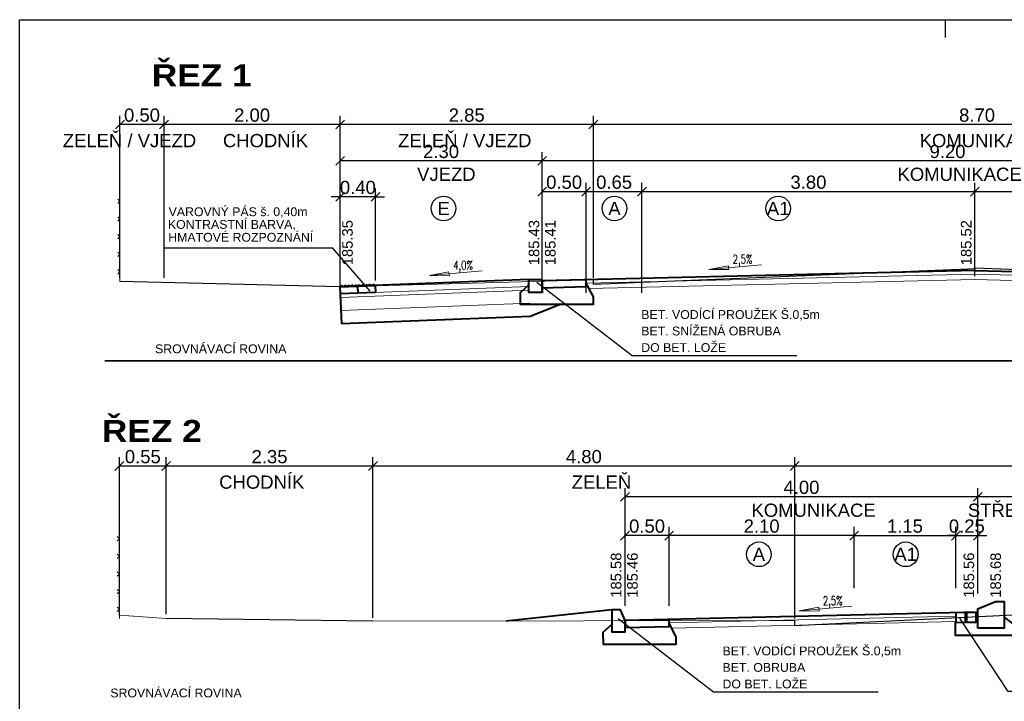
# Model space of a CAD drawing. Extents: x -698823 to -696424, y -1038555 to -1037403.
# Tile 9 of 42: x -697791 to -697780, y -1038263 to -1038255. Entities that reach past the tile are written whole.
import ezdxf
from ezdxf.enums import TextEntityAlignment as Align

# ---------------------------------------------------------------- set-up
doc = ezdxf.new("R2010")
doc.units = 0
for name, color, linetype, lineweight in [('3-řez-kóty návrh', 1, 'Continuous', 25), ('3-řez-kóty stav', 8, 'Continuous', 18), ('3-řez-návrh', 1, 'Continuous', 40), ('3-řez-popis', 7, 'Continuous', 20)]:
    doc.layers.add(name, color=color, linetype=linetype, lineweight=lineweight)
doc.styles.add('arial', font='arial.ttf')
doc.styles.add('arial black', font='txt')
doc.styles.add('TABULKA', font='romans.shx', dxfattribs={"width": 0.7})
doc.dimstyles.new('50', dxfattribs={"dimtxt": 0.15, "dimasz": 0.1, "dimexe": 0.1, "dimexo": 0.2, "dimgap": 0.06, "dimtad": 1, "dimrnd": 0.05, "dimzin": 0, "dimdsep": 46, "dimtxsty": 'arial', "dimblk": 'OBLIQUE', "dimcen": 0.09, "dimadec": 0, "dimazin": 0, "dimtfac": 1, "dimtix": 1, "dimtmove": 0, "dimatfit": 3, "dimldrblk": 'OBLIQUE', "dimfxl": 6, "dimfxlon": 1, "dimtolj": 1, "dimtzin": 0, "dimarcsym": 1})

# ---------------------------------------------------------------- blocks, each defined once
blk = doc.blocks.new('_OBLIQUE')
at = {"color": 0, "linetype": 'ByBlock'}
blk.add_line((-0.5, -0.5), (0.5, 0.5), dxfattribs=at)
blk = doc.blocks.new('*D447')
at = {"layer": '3-řez-kóty stav', "color": 0, "lineweight": -2}
for p, q in [((-697790.314, -1038258.263), (-697790.314, -1038256.423)), ((-697789.814, -1038256.523), (-697790.314, -1038256.523)), ((-697789.814, -1038258.226), (-697789.814, -1038256.423))]:
    blk.add_line(p, q, dxfattribs=at)
at = {"layer": '3-řez-kóty stav', "color": 0, "lineweight": -2, "xscale": 0.1, "yscale": 0.1, "zscale": 0.1}
for p, rotation in [((-697790.314, -1038256.523), 180.0000000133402), ((-697789.814, -1038256.523), 1.334020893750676e-08)]:
    blk.add_blockref('_OBLIQUE', p, dxfattribs=dict(at, rotation=rotation))
at = {"layer": '3-řez-kóty stav', "color": 0, "insert": (-697790.064, -1038256.417), "char_height": 0.15, "attachment_point": 5, "rotation": 0, "style": 'arial'}
blk.add_mtext('\\A1;0.50', dxfattribs=at)
blk = doc.blocks.new('*D448')
at = {"layer": '3-řez-kóty stav', "color": 0, "lineweight": -2}
for p, q in [((-697789.814, -1038258.263), (-697789.814, -1038256.423)), ((-697787.816, -1038256.523), (-697789.814, -1038256.523)), ((-697787.816, -1038258.226), (-697787.816, -1038256.423))]:
    blk.add_line(p, q, dxfattribs=at)
at = {"layer": '3-řez-kóty stav', "color": 0, "lineweight": -2, "xscale": 0.1, "yscale": 0.1, "zscale": 0.1}
for p, rotation in [((-697789.814, -1038256.523), 180.0000000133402), ((-697787.816, -1038256.523), 1.334020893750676e-08)]:
    blk.add_blockref('_OBLIQUE', p, dxfattribs=dict(at, rotation=rotation))
at = {"layer": '3-řez-kóty stav', "color": 0, "insert": (-697788.815, -1038256.417), "char_height": 0.15, "attachment_point": 5, "rotation": 0, "style": 'arial'}
blk.add_mtext('\\A1;2.00', dxfattribs=at)
blk = doc.blocks.new('*D449')
at = {"layer": '3-řez-kóty stav', "color": 0, "lineweight": -2}
for p, q in [((-697787.816, -1038258.263), (-697787.816, -1038256.423)), ((-697784.943, -1038256.523), (-697787.816, -1038256.523)), ((-697784.943, -1038258.246), (-697784.943, -1038256.423))]:
    blk.add_line(p, q, dxfattribs=at)
at = {"layer": '3-řez-kóty stav', "color": 0, "lineweight": -2, "xscale": 0.1, "yscale": 0.1, "zscale": 0.1}
for p, rotation in [((-697787.816, -1038256.523), 180.0000000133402), ((-697784.943, -1038256.523), 1.334020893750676e-08)]:
    blk.add_blockref('_OBLIQUE', p, dxfattribs=dict(at, rotation=rotation))
at = {"layer": '3-řez-kóty stav', "color": 0, "insert": (-697786.38, -1038256.417), "char_height": 0.15, "attachment_point": 5, "rotation": 0, "style": 'arial'}
blk.add_mtext('\\A1;2.85', dxfattribs=at)
blk = doc.blocks.new('*D450')
at = {"layer": '3-řez-kóty stav', "color": 0, "lineweight": -2}
for p, q in [((-697784.943, -1038258.263), (-697784.943, -1038256.423)), ((-697776.237, -1038256.523), (-697784.943, -1038256.523)), ((-697776.237, -1038258.226), (-697776.237, -1038256.423))]:
    blk.add_line(p, q, dxfattribs=at)
at = {"layer": '3-řez-kóty stav', "color": 0, "lineweight": -2, "xscale": 0.1, "yscale": 0.1, "zscale": 0.1}
for p, rotation in [((-697784.943, -1038256.523), 180.0000000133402), ((-697776.237, -1038256.523), 1.334020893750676e-08)]:
    blk.add_blockref('_OBLIQUE', p, dxfattribs=dict(at, rotation=rotation))
at = {"layer": '3-řez-kóty stav', "color": 0, "insert": (-697780.59, -1038256.417), "char_height": 0.15, "attachment_point": 5, "rotation": 0, "style": 'arial'}
blk.add_mtext('\\A1;8.70', dxfattribs=at)
blk = doc.blocks.new('*D454')
at = {"layer": '3-řez-kóty návrh', "color": 0, "lineweight": -2}
for p, q in [((-697785.525, -1038258.084), (-697785.525, -1038256.835)), ((-697776.326, -1038258.059), (-697776.326, -1038256.835)), ((-697776.326, -1038256.935), (-697785.525, -1038256.935))]:
    blk.add_line(p, q, dxfattribs=at)
at = {"layer": '3-řez-kóty návrh', "color": 0, "lineweight": -2, "xscale": 0.1, "yscale": 0.1, "zscale": 0.1, "rotation": 180}
blk.add_blockref('_OBLIQUE', (-697785.525, -1038256.935), dxfattribs=at)
at = {"layer": '3-řez-kóty návrh', "color": 0, "lineweight": -2, "xscale": 0.1, "yscale": 0.1, "zscale": 0.1}
blk.add_blockref('_OBLIQUE', (-697776.326, -1038256.935), dxfattribs=at)
at = {"layer": '3-řez-kóty návrh', "color": 0, "insert": (-697780.925, -1038256.829), "char_height": 0.15, "attachment_point": 5, "style": 'arial'}
blk.add_mtext('\\A1;9.20', dxfattribs=at)
blk = doc.blocks.new('*D455')
at = {"layer": '3-řez-kóty návrh', "color": 0, "lineweight": -2}
for p, q in [((-697787.816, -1038258.084), (-697787.816, -1038256.835)), ((-697785.525, -1038258.059), (-697785.525, -1038256.835)), ((-697785.525, -1038256.935), (-697787.816, -1038256.935))]:
    blk.add_line(p, q, dxfattribs=at)
at = {"layer": '3-řez-kóty návrh', "color": 0, "lineweight": -2, "xscale": 0.1, "yscale": 0.1, "zscale": 0.1, "rotation": 180}
blk.add_blockref('_OBLIQUE', (-697787.816, -1038256.935), dxfattribs=at)
at = {"layer": '3-řez-kóty návrh', "color": 0, "lineweight": -2, "xscale": 0.1, "yscale": 0.1, "zscale": 0.1}
blk.add_blockref('_OBLIQUE', (-697785.525, -1038256.935), dxfattribs=at)
at = {"layer": '3-řez-kóty návrh', "color": 0, "insert": (-697786.671, -1038256.829), "char_height": 0.15, "attachment_point": 5, "style": 'arial'}
blk.add_mtext('\\A1;2.30', dxfattribs=at)
blk = doc.blocks.new('*D456')
at = {"layer": '3-řez-kóty návrh', "color": 0, "lineweight": -2}
for p, q in [((-697785.525, -1038258.433), (-697785.525, -1038257.185)), ((-697785.024, -1038258.232), (-697785.024, -1038257.185)), ((-697785.024, -1038257.285), (-697785.525, -1038257.285))]:
    blk.add_line(p, q, dxfattribs=at)
at = {"layer": '3-řez-kóty návrh', "color": 0, "lineweight": -2, "xscale": 0.1, "yscale": 0.1, "zscale": 0.1, "rotation": 180}
blk.add_blockref('_OBLIQUE', (-697785.525, -1038257.285), dxfattribs=at)
at = {"layer": '3-řez-kóty návrh', "color": 0, "lineweight": -2, "xscale": 0.1, "yscale": 0.1, "zscale": 0.1}
blk.add_blockref('_OBLIQUE', (-697785.024, -1038257.285), dxfattribs=at)
at = {"layer": '3-řez-kóty návrh', "color": 0, "insert": (-697785.275, -1038257.178), "char_height": 0.15, "attachment_point": 5, "style": 'arial'}
blk.add_mtext('\\A1;0.50', dxfattribs=at)
blk = doc.blocks.new('*D457')
at = {"layer": '3-řez-kóty návrh', "color": 0, "lineweight": -2}
for p, q in [((-697784.392, -1038258.433), (-697784.392, -1038257.185)), ((-697780.615, -1038258.129), (-697780.615, -1038257.185)), ((-697780.615, -1038257.285), (-697784.392, -1038257.285))]:
    blk.add_line(p, q, dxfattribs=at)
at = {"layer": '3-řez-kóty návrh', "color": 0, "lineweight": -2, "xscale": 0.1, "yscale": 0.1, "zscale": 0.1, "rotation": 180}
blk.add_blockref('_OBLIQUE', (-697784.392, -1038257.285), dxfattribs=at)
at = {"layer": '3-řez-kóty návrh', "color": 0, "lineweight": -2, "xscale": 0.1, "yscale": 0.1, "zscale": 0.1}
blk.add_blockref('_OBLIQUE', (-697780.615, -1038257.285), dxfattribs=at)
at = {"layer": '3-řez-kóty návrh', "color": 0, "insert": (-697782.503, -1038257.178), "char_height": 0.15, "attachment_point": 5, "style": 'arial'}
blk.add_mtext('\\A1;3.80', dxfattribs=at)
blk = doc.blocks.new('*D458')
at = {"layer": '3-řez-kóty návrh', "color": 0, "lineweight": -2}
for p, q in [((-697780.615, -1038258.244), (-697780.615, -1038257.185)), ((-697776.827, -1038258.294), (-697776.827, -1038257.185)), ((-697776.827, -1038257.285), (-697780.615, -1038257.285))]:
    blk.add_line(p, q, dxfattribs=at)
at = {"layer": '3-řez-kóty návrh', "color": 0, "lineweight": -2, "xscale": 0.1, "yscale": 0.1, "zscale": 0.1, "rotation": 180}
blk.add_blockref('_OBLIQUE', (-697780.615, -1038257.285), dxfattribs=at)
at = {"layer": '3-řez-kóty návrh', "color": 0, "lineweight": -2, "xscale": 0.1, "yscale": 0.1, "zscale": 0.1}
blk.add_blockref('_OBLIQUE', (-697776.827, -1038257.285), dxfattribs=at)
at = {"layer": '3-řez-kóty návrh', "color": 0, "insert": (-697778.721, -1038257.178), "char_height": 0.15, "attachment_point": 5, "style": 'arial'}
blk.add_mtext('\\A1;3.80', dxfattribs=at)
blk = doc.blocks.new('VAROVNNÝ PÁS 60')
for p, q in [((0, 0), (0, -0.06)), ((0.2, 0), (0, 0)), ((0.0207, 0.0101), (0.0207, 0.0101)), ((0.0607, 0.0101), (0.0607, 0.0101)), ((0.1007, 0.0101), (0.1007, 0.0101)), ((0.1407, 0.0101), (0.1407, 0.0101)), ((0.1807, 0.0101), (0.1807, 0.0101)), ((0.2, 0), (0.2, -0.06)), ((0, -0.06), (0.2, -0.06))]:
    blk.add_line(p, q)
for centre, start, end in [((0.0207, 0.0001), 90.00001, 180.00001), ((0.0207, 0.0001), 0.00001, 90.00001), ((0.0607, 0.0001), 90.00001, 180.00001), ((0.0607, 0.0001), 0.00001, 90.00001), ((0.1007, 0.0001), 90.00001, 180.00001), ((0.1007, 0.0001), 0.00001, 90.00001), ((0.1407, 0.0001), 90.00001, 180.00001), ((0.1407, 0.0001), 0.00001, 90.00001), ((0.1807, 0.0001), 90.00001, 180.00001), ((0.1807, 0.0001), 0.00001, 90.00001)]:
    blk.add_arc(centre, 0.01, start, end)
blk = doc.blocks.new('*D460')
at = {"layer": '3-řez-kóty návrh', "color": 0, "lineweight": -2}
for p, q in [((-697787.816, -1038258.492), (-697787.816, -1038257.243)), ((-697787.414, -1038258.291), (-697787.414, -1038257.243)), ((-697787.816, -1038257.343), (-697787.916, -1038257.343)), ((-697787.414, -1038257.343), (-697787.816, -1038257.343)), ((-697787.414, -1038257.343), (-697787.314, -1038257.343))]:
    blk.add_line(p, q, dxfattribs=at)
at = {"layer": '3-řez-kóty návrh', "color": 0, "lineweight": -2, "xscale": 0.1, "yscale": 0.1, "zscale": 0.1}
blk.add_blockref('_OBLIQUE', (-697787.816, -1038257.343), dxfattribs=at)
at = {"layer": '3-řez-kóty návrh', "color": 0, "lineweight": -2, "xscale": 0.1, "yscale": 0.1, "zscale": 0.1, "rotation": 180}
blk.add_blockref('_OBLIQUE', (-697787.414, -1038257.343), dxfattribs=at)
at = {"layer": '3-řez-kóty návrh', "color": 0, "insert": (-697787.615, -1038257.237), "char_height": 0.15, "attachment_point": 5, "style": 'arial'}
blk.add_mtext('\\A1;0.40', dxfattribs=at)
blk = doc.blocks.new('*D464')
at = {"layer": '3-řez-kóty stav', "color": 0, "lineweight": -2}
for p, q in [((-697790.321, -1038262.09), (-697790.321, -1038260.297)), ((-697789.79, -1038262.078), (-697789.79, -1038260.297)), ((-697789.79, -1038260.397), (-697790.321, -1038260.397))]:
    blk.add_line(p, q, dxfattribs=at)
at = {"layer": '3-řez-kóty stav', "color": 0, "lineweight": -2, "xscale": 0.1, "yscale": 0.1, "zscale": 0.1}
for p, rotation in [((-697790.321, -1038260.397), 180.0000000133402), ((-697789.79, -1038260.397), 1.334020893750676e-08)]:
    blk.add_blockref('_OBLIQUE', p, dxfattribs=dict(at, rotation=rotation))
at = {"layer": '3-řez-kóty stav', "color": 0, "insert": (-697790.055, -1038260.291), "char_height": 0.15, "attachment_point": 5, "rotation": 0, "style": 'arial'}
blk.add_mtext('\\A1;0.55', dxfattribs=at)
blk = doc.blocks.new('*D465')
at = {"layer": '3-řez-kóty stav', "color": 0, "lineweight": -2}
for p, q in [((-697782.659, -1038262.128), (-697782.659, -1038260.297)), ((-697773.978, -1038262.118), (-697773.978, -1038260.297)), ((-697773.978, -1038260.397), (-697782.659, -1038260.397))]:
    blk.add_line(p, q, dxfattribs=at)
at = {"layer": '3-řez-kóty stav', "color": 0, "lineweight": -2, "xscale": 0.1, "yscale": 0.1, "zscale": 0.1}
for p, rotation in [((-697782.659, -1038260.397), 180.0000000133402), ((-697773.978, -1038260.397), 1.334020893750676e-08)]:
    blk.add_blockref('_OBLIQUE', p, dxfattribs=dict(at, rotation=rotation))
at = {"layer": '3-řez-kóty stav', "color": 0, "insert": (-697778.318, -1038260.291), "char_height": 0.15, "attachment_point": 5, "rotation": 0, "style": 'arial'}
blk.add_mtext('\\A1;8.70', dxfattribs=at)
blk = doc.blocks.new('*D466')
at = {"layer": '3-řez-kóty stav', "color": 0, "lineweight": -2}
for p, q in [((-697787.444, -1038262.118), (-697787.444, -1038260.297)), ((-697782.659, -1038262.018), (-697782.659, -1038260.297)), ((-697782.659, -1038260.397), (-697787.444, -1038260.397))]:
    blk.add_line(p, q, dxfattribs=at)
at = {"layer": '3-řez-kóty stav', "color": 0, "lineweight": -2, "xscale": 0.1, "yscale": 0.1, "zscale": 0.1}
for p, rotation in [((-697787.444, -1038260.397), 180.0000000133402), ((-697782.659, -1038260.397), 1.334020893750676e-08)]:
    blk.add_blockref('_OBLIQUE', p, dxfattribs=dict(at, rotation=rotation))
at = {"layer": '3-řez-kóty stav', "color": 0, "insert": (-697785.051, -1038260.291), "char_height": 0.15, "attachment_point": 5, "rotation": 0, "style": 'arial'}
blk.add_mtext('\\A1;4.80', dxfattribs=at)
blk = doc.blocks.new('*D467')
at = {"layer": '3-řez-kóty stav', "color": 0, "lineweight": -2}
for p, q in [((-697789.79, -1038262.078), (-697789.79, -1038260.297)), ((-697787.444, -1038262.018), (-697787.444, -1038260.297)), ((-697787.444, -1038260.397), (-697789.79, -1038260.397))]:
    blk.add_line(p, q, dxfattribs=at)
at = {"layer": '3-řez-kóty stav', "color": 0, "lineweight": -2, "xscale": 0.1, "yscale": 0.1, "zscale": 0.1}
for p, rotation in [((-697789.79, -1038260.397), 180.0000000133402), ((-697787.444, -1038260.397), 1.334020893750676e-08)]:
    blk.add_blockref('_OBLIQUE', p, dxfattribs=dict(at, rotation=rotation))
at = {"layer": '3-řez-kóty stav', "color": 0, "insert": (-697788.617, -1038260.291), "char_height": 0.15, "attachment_point": 5, "rotation": 0, "style": 'arial'}
blk.add_mtext('\\A1;2.35', dxfattribs=at)
blk = doc.blocks.new('*D468')
at = {"layer": '3-řez-kóty návrh', "color": 0, "lineweight": -2}
for p, q in [((-697784.584, -1038261.983), (-697784.584, -1038261.086)), ((-697784.083, -1038261.782), (-697784.083, -1038261.086)), ((-697784.083, -1038261.186), (-697784.584, -1038261.186))]:
    blk.add_line(p, q, dxfattribs=at)
at = {"layer": '3-řez-kóty návrh', "color": 0, "lineweight": -2, "xscale": 0.1, "yscale": 0.1, "zscale": 0.1, "rotation": 180}
blk.add_blockref('_OBLIQUE', (-697784.584, -1038261.186), dxfattribs=at)
at = {"layer": '3-řez-kóty návrh', "color": 0, "lineweight": -2, "xscale": 0.1, "yscale": 0.1, "zscale": 0.1}
blk.add_blockref('_OBLIQUE', (-697784.083, -1038261.186), dxfattribs=at)
at = {"layer": '3-řez-kóty návrh', "color": 0, "insert": (-697784.334, -1038261.079), "char_height": 0.15, "attachment_point": 5, "style": 'arial'}
blk.add_mtext('\\A1;0.50', dxfattribs=at)
blk = doc.blocks.new('*D469')
at = {"layer": '3-řez-kóty návrh', "color": 0, "lineweight": -2}
for p, q in [((-697784.584, -1038261.844), (-697784.584, -1038260.646)), ((-697780.581, -1038261.59), (-697780.581, -1038260.646)), ((-697780.581, -1038260.746), (-697784.584, -1038260.746))]:
    blk.add_line(p, q, dxfattribs=at)
at = {"layer": '3-řez-kóty návrh', "color": 0, "lineweight": -2, "xscale": 0.1, "yscale": 0.1, "zscale": 0.1, "rotation": 180}
blk.add_blockref('_OBLIQUE', (-697784.584, -1038260.746), dxfattribs=at)
at = {"layer": '3-řez-kóty návrh', "color": 0, "lineweight": -2, "xscale": 0.1, "yscale": 0.1, "zscale": 0.1}
blk.add_blockref('_OBLIQUE', (-697780.581, -1038260.746), dxfattribs=at)
at = {"layer": '3-řez-kóty návrh', "color": 0, "insert": (-697782.582, -1038260.639), "char_height": 0.15, "attachment_point": 5, "style": 'arial'}
blk.add_mtext('\\A1;4.00', dxfattribs=at)
blk = doc.blocks.new('*D470')
at = {"layer": '3-řez-kóty návrh', "color": 0, "lineweight": -2}
for p, q in [((-697780.581, -1038261.844), (-697780.581, -1038260.646)), ((-697778.37, -1038261.59), (-697778.37, -1038260.646)), ((-697778.37, -1038260.746), (-697780.581, -1038260.746))]:
    blk.add_line(p, q, dxfattribs=at)
at = {"layer": '3-řez-kóty návrh', "color": 0, "lineweight": -2, "xscale": 0.1, "yscale": 0.1, "zscale": 0.1, "rotation": 180}
blk.add_blockref('_OBLIQUE', (-697780.581, -1038260.746), dxfattribs=at)
at = {"layer": '3-řez-kóty návrh', "color": 0, "lineweight": -2, "xscale": 0.1, "yscale": 0.1, "zscale": 0.1}
blk.add_blockref('_OBLIQUE', (-697778.37, -1038260.746), dxfattribs=at)
at = {"layer": '3-řez-kóty návrh', "color": 0, "insert": (-697779.476, -1038260.639), "char_height": 0.15, "attachment_point": 5, "style": 'arial'}
blk.add_mtext('\\A1;2.20', dxfattribs=at)
blk = doc.blocks.new('*D472')
at = {"layer": '3-řez-kóty návrh', "color": 0, "lineweight": -2}
for p, q in [((-697784.083, -1038261.983), (-697784.083, -1038261.086)), ((-697781.984, -1038261.782), (-697781.984, -1038261.086)), ((-697781.984, -1038261.186), (-697784.083, -1038261.186))]:
    blk.add_line(p, q, dxfattribs=at)
at = {"layer": '3-řez-kóty návrh', "color": 0, "lineweight": -2, "xscale": 0.1, "yscale": 0.1, "zscale": 0.1, "rotation": 180}
blk.add_blockref('_OBLIQUE', (-697784.083, -1038261.186), dxfattribs=at)
at = {"layer": '3-řez-kóty návrh', "color": 0, "lineweight": -2, "xscale": 0.1, "yscale": 0.1, "zscale": 0.1}
blk.add_blockref('_OBLIQUE', (-697781.984, -1038261.186), dxfattribs=at)
at = {"layer": '3-řez-kóty návrh', "color": 0, "insert": (-697783.034, -1038261.079), "char_height": 0.15, "attachment_point": 5, "style": 'arial'}
blk.add_mtext('\\A1;2.10', dxfattribs=at)
blk = doc.blocks.new('*D474')
at = {"layer": '3-řez-kóty návrh', "color": 0, "lineweight": -2}
for p, q in [((-697781.984, -1038261.628), (-697781.984, -1038261.086)), ((-697780.831, -1038261.782), (-697780.831, -1038261.086)), ((-697781.984, -1038261.186), (-697780.831, -1038261.186))]:
    blk.add_line(p, q, dxfattribs=at)
at = {"layer": '3-řez-kóty návrh', "color": 0, "lineweight": -2, "xscale": 0.1, "yscale": 0.1, "zscale": 0.1, "rotation": 180}
blk.add_blockref('_OBLIQUE', (-697781.984, -1038261.186), dxfattribs=at)
at = {"layer": '3-řez-kóty návrh', "color": 0, "lineweight": -2, "xscale": 0.1, "yscale": 0.1, "zscale": 0.1}
blk.add_blockref('_OBLIQUE', (-697780.831, -1038261.186), dxfattribs=at)
at = {"layer": '3-řez-kóty návrh', "color": 0, "insert": (-697781.408, -1038261.079), "char_height": 0.15, "attachment_point": 5, "style": 'arial'}
blk.add_mtext('\\A1;1.15', dxfattribs=at)
blk = doc.blocks.new('*D475')
at = {"layer": '3-řez-kóty návrh', "color": 0, "lineweight": -2}
for p, q in [((-697780.831, -1038261.782), (-697780.831, -1038261.086)), ((-697780.581, -1038261.628), (-697780.581, -1038261.086)), ((-697780.831, -1038261.186), (-697780.931, -1038261.186)), ((-697780.831, -1038261.186), (-697780.581, -1038261.186)), ((-697780.581, -1038261.186), (-697780.481, -1038261.186))]:
    blk.add_line(p, q, dxfattribs=at)
at = {"layer": '3-řez-kóty návrh', "color": 0, "lineweight": -2, "xscale": 0.1, "yscale": 0.1, "zscale": 0.1}
blk.add_blockref('_OBLIQUE', (-697780.831, -1038261.186), dxfattribs=at)
at = {"layer": '3-řez-kóty návrh', "color": 0, "lineweight": -2, "xscale": 0.1, "yscale": 0.1, "zscale": 0.1, "rotation": 180}
blk.add_blockref('_OBLIQUE', (-697780.581, -1038261.186), dxfattribs=at)
at = {"layer": '3-řez-kóty návrh', "color": 0, "insert": (-697780.706, -1038261.079), "char_height": 0.15, "attachment_point": 5, "style": 'arial'}
blk.add_mtext('\\A1;0.25', dxfattribs=at)
blk = doc.blocks.new('*D482')
at = {"layer": '3-řez-kóty návrh', "color": 0, "lineweight": -2}
for p, q in [((-697785.024, -1038258.433), (-697785.024, -1038257.185)), ((-697784.392, -1038258.218), (-697784.392, -1038257.185)), ((-697784.392, -1038257.285), (-697785.024, -1038257.285))]:
    blk.add_line(p, q, dxfattribs=at)
at = {"layer": '3-řez-kóty návrh', "color": 0, "lineweight": -2, "xscale": 0.1, "yscale": 0.1, "zscale": 0.1, "rotation": 180}
blk.add_blockref('_OBLIQUE', (-697785.024, -1038257.285), dxfattribs=at)
at = {"layer": '3-řez-kóty návrh', "color": 0, "lineweight": -2, "xscale": 0.1, "yscale": 0.1, "zscale": 0.1}
blk.add_blockref('_OBLIQUE', (-697784.392, -1038257.285), dxfattribs=at)
at = {"layer": '3-řez-kóty návrh', "color": 0, "insert": (-697784.708, -1038257.178), "char_height": 0.15, "attachment_point": 5, "style": 'arial'}
blk.add_mtext('\\A1;0.65', dxfattribs=at)
blk = doc.blocks.new('5a4')
blk.add_line((-42, 14.85), (-42, 14.65))
blk.add_lwpolyline([(-31.5, 0), (-52.5, 0), (-52.5, 14.85), (0, 14.85), (0, 0), (-31.5, 0)])

msp = doc.modelspace()

# ---------------------------------------------------------------- linework, layer by layer
at = {"layer": '3-řez-kóty návrh'}
for p in [(-697789.814, -1038257.922), (-697787.474, -1038258.414)]:
    msp.add_line(p, (-697787.904, -1038257.922), dxfattribs=at)
for points in [[(-697782.635, -1038259.147), (-697784.503, -1038259.147), (-697785.583, -1038258.315)], [(-697778.194, -1038262.059), (-697777.836, -1038262.955), (-697780.239, -1038262.955), (-697780.784, -1038262.124)], [(-697781.713, -1038262.963), (-697783.581, -1038262.963), (-697784.66, -1038262.131)]]:
    msp.add_lwpolyline(points, dxfattribs=at)
for centre in [(-697786.643, -1038257.475), (-697784.704, -1038257.475), (-697782.846, -1038257.475), (-697783.065, -1038261.398), (-697781.4, -1038261.398)]:
    msp.add_circle(centre, 0.14, dxfattribs=at)
at = {"layer": '3-řez-kóty stav'}
for p, q in [((-697790.339, -1038257.369), (-697790.314, -1038257.394)), ((-697790.339, -1038257.419), (-697790.314, -1038257.394)), ((-697790.314, -1038258.302), (-697790.314, -1038257.307)), ((-697790.339, -1038257.569), (-697790.314, -1038257.594)), ((-697790.339, -1038257.619), (-697790.314, -1038257.594)), ((-697790.339, -1038257.769), (-697790.314, -1038257.794)), ((-697790.339, -1038257.819), (-697790.314, -1038257.794)), ((-697790.339, -1038257.969), (-697790.314, -1038257.994)), ((-697790.339, -1038258.019), (-697790.314, -1038257.994)), ((-697790.339, -1038258.169), (-697790.314, -1038258.194)), ((-697790.339, -1038258.219), (-697790.314, -1038258.194)), ((-697784.943, -1038258.284), (-697787.816, -1038258.364)), ((-697790.346, -1038261.196), (-697790.321, -1038261.221)), ((-697790.321, -1038262.128), (-697790.321, -1038261.134)), ((-697790.346, -1038261.246), (-697790.321, -1038261.221)), ((-697790.346, -1038261.396), (-697790.321, -1038261.421)), ((-697790.346, -1038261.446), (-697790.321, -1038261.421)), ((-697790.346, -1038261.596), (-697790.321, -1038261.621)), ((-697790.346, -1038261.646), (-697790.321, -1038261.621)), ((-697790.346, -1038261.796), (-697790.321, -1038261.821)), ((-697790.346, -1038261.846), (-697790.321, -1038261.821)), ((-697790.346, -1038261.996), (-697790.321, -1038262.021)), ((-697790.346, -1038262.046), (-697790.321, -1038262.021)), ((-697790.321, -1038262.088), (-697789.79, -1038262.128)), ((-697782.659, -1038262.148), (-697787.444, -1038262.158))]:
    msp.add_line(p, q, dxfattribs=at)
at = {"layer": '3-řez-kóty stav', "lineweight": 30}
for p, q in [((-697784.943, -1038258.334), (-697780.605, -1038258.155)), ((-697776.237, -1038258.314), (-697780.615, -1038258.154)), ((-697787.816, -1038258.364), (-697790.314, -1038258.302)), ((-697784.943, -1038258.334), (-697784.943, -1038258.284)), ((-697778.37, -1038261.998), (-697782.659, -1038262.208)), ((-697787.444, -1038262.158), (-697789.79, -1038262.128)), ((-697782.659, -1038262.208), (-697782.659, -1038262.148))]:
    msp.add_line(p, q, dxfattribs=at)
at = {"layer": '3-řez-návrh'}
for p, q in [((-697780.615, -1038258.179), (-697785.525, -1038258.294)), ((-697780.615, -1038258.179), (-697776.326, -1038258.294)), ((-697785.675, -1038258.28), (-697787.816, -1038258.364)), ((-697785.308, -1038258.562), (-697785.659, -1038258.7)), ((-697785.659, -1038258.7), (-697787.8, -1038258.784)), ((-697780.581, -1038262.055), (-697784.584, -1038262.148))]:
    msp.add_line(p, q, dxfattribs=at)
at = {"layer": '3-řez-návrh', "color": 30, "lineweight": 20}
for p, q in [((-697780.614, -1038258.219), (-697785.025, -1038258.323)), ((-697780.613, -1038258.279), (-697784.994, -1038258.382)), ((-697780.618, -1038258.279), (-697776.9, -1038258.379)), ((-697780.616, -1038258.219), (-697776.827, -1038258.321)), ((-697785.672, -1038258.36), (-697787.813, -1038258.444)), ((-697785.67, -1038258.4), (-697787.812, -1038258.484)), ((-697785.665, -1038258.55), (-697787.806, -1038258.634)), ((-697780.831, -1038262.101), (-697784.084, -1038262.177)), ((-697780.831, -1038262.161), (-697784.053, -1038262.236))]:
    msp.add_line(p, q, dxfattribs=at)
at = {"layer": '3-řez-návrh', "color": 3}
msp.add_line((-697784.734, -1038262.028), (-697785.932, -1038262.155), dxfattribs=at)
at = {"layer": '3-řez-návrh'}
msp.add_lwpolyline([(-697785.525, -1038258.43), (-697785.525, -1038258.3), (-697785.525, -1038258.43), (-697785.675, -1038258.43), (-697785.675, -1038258.28), (-697785.545, -1038258.28, -0.414214), (-697785.525, -1038258.3)], format="xyb", dxfattribs=at)
for points in [[(-697785.523, -1038258.374), (-697785.023, -1038258.362), (-697785.025, -1038258.283), (-697785.525, -1038258.294)], [(-697784.584, -1038262.148), (-697784.634, -1038262.028), (-697784.734, -1038262.028), (-697784.734, -1038262.278), (-697784.584, -1038262.278)], [(-697780.83, -1038262.171), (-697780.72, -1038262.169), (-697780.721, -1038262.059), (-697780.831, -1038262.061)], [(-697780.71, -1038262.169), (-697780.6, -1038262.167), (-697780.601, -1038262.057), (-697780.711, -1038262.059)], [(-697784.582, -1038262.228), (-697784.082, -1038262.217), (-697784.084, -1038262.137), (-697784.584, -1038262.148)]]:
    msp.add_lwpolyline(points, close=True, dxfattribs=at)
for points in [[(-697785.675, -1038258.342), (-697785.775, -1038258.431), (-697785.773, -1038258.562), (-697784.943, -1038258.562), (-697784.943, -1038258.478), (-697785.024, -1038258.323)], [(-697787.816, -1038258.444), (-697787.8, -1038258.784)], [(-697780.581, -1038262.235), (-697780.581, -1038262.015), (-697780.381, -1038261.935), (-697780.281, -1038261.935), (-697780.281, -1038262.235), (-697780.581, -1038262.235)], [(-697784.734, -1038262.196), (-697784.834, -1038262.286), (-697784.832, -1038262.416), (-697784.002, -1038262.416), (-697784.002, -1038262.333), (-697784.083, -1038262.178)], [(-697780.283, -1038262.112), (-697780.183, -1038262.187), (-697780.183, -1038262.318), (-697780.833, -1038262.318), (-697780.833, -1038262.235), (-697780.833, -1038262.162)]]:
    msp.add_lwpolyline(points, dxfattribs=at)
at = {"layer": '3-řez-popis', "lineweight": 35}
msp.add_line((-697790.487, -1038259.204), (-697769.071, -1038259.204), dxfattribs=at)
at = {"layer": '3-řez-popis', "color": 1}
for points in [[(-697786.803, -1038258.236), (-697786.577, -1038258.238), (-697786.581, -1038258.193), (-697786.803, -1038258.236), (-697786.205, -1038258.181)], [(-697783.632, -1038258.167), (-697783.406, -1038258.169), (-697783.41, -1038258.124), (-697783.632, -1038258.167), (-697783.035, -1038258.113)], [(-697782.609, -1038262.041), (-697782.383, -1038262.043), (-697782.387, -1038261.998), (-697782.609, -1038262.041), (-697782.012, -1038261.986)]]:
    msp.add_lwpolyline(points, dxfattribs=at)

# ---------------------------------------------------------------- block references
at = {"ltscale": 0.1}
msp.add_blockref('5a4', (-697738.952, -1038270.184), dxfattribs=at)
at = {"layer": '3-řez-návrh', "xscale": -1, "yscale": 1.33, "rotation": 2.241216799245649}
for p in [(-697787.618, -1038258.356), (-697787.418, -1038258.349)]:
    msp.add_blockref('VAROVNNÝ PÁS 60', p, dxfattribs=at)

# ---------------------------------------------------------------- texts
at = {"layer": '3-řez-kóty návrh', "style": 'arial'}
for s, p in [('VJEZD', (-697786.611, -1038257.162)), ('KOMUNIKACE', (-697780.788, -1038257.162)), ('KOMUNIKACE', (-697782.445, -1038260.973)), ('STŘEDOVÝ  OSTROV', (-697779.617, -1038260.973))]:
    msp.add_text(s, height=0.15, rotation=0.0051, dxfattribs=at).set_placement(p, align=Align.CENTER)
for s, p in [('E', (-697786.643, -1038257.475)), ('A', (-697784.704, -1038257.475)), ('A1', (-697782.846, -1038257.475)), ('A', (-697783.065, -1038261.398)), ('A1', (-697781.4, -1038261.398))]:
    msp.add_text(s, height=0.15, dxfattribs=at).set_placement(p, align=Align.MIDDLE_CENTER)
for s, p in [('VAROVNÝ PÁS š. 0,40m', (-697789.762, -1038257.562)), ('KONTRASTNÍ BARVA, ', (-697789.77, -1038257.706)), ('HMATOVÉ ROZPOZNÁNÍ', (-697789.766, -1038257.852)), ('BET. VODÍCÍ PROUŽEK Š.0,5m', (-697784.4, -1038258.728)), ('BET. SNÍŽENÁ OBRUBA', (-697784.4, -1038258.915)), ('DO BET. LOŽE', (-697784.4, -1038259.103)), ('BET. VODÍCÍ PROUŽEK Š.0,5m', (-697783.478, -1038262.544)), ('BET. OBRUBA', (-697783.478, -1038262.731)), ('DO BET. LOŽE', (-697783.478, -1038262.919))]:
    msp.add_text(s, height=0.1, rotation=360, dxfattribs=at).set_placement(p)
at = {"layer": '3-řez-kóty stav', "style": 'arial'}
for s, p in [('ZELEŇ / VJEZD', (-697790.206, -1038256.78)), ('CHODNÍK', (-697788.663, -1038256.78)), ('ZELEŇ / VJEZD', (-697786.402, -1038256.78)), ('KOMUNIKACE', (-697780.537, -1038256.78)), ('CHODNÍK', (-697788.705, -1038260.654)), ('ZELEŇ ', (-697784.822, -1038260.654))]:
    msp.add_text(s, height=0.15, rotation=0.0051, dxfattribs=at).set_placement(p, align=Align.CENTER)
at = {"layer": '3-řez-popis', "style": 'arial black'}
for s, p in [('ŘEZ 1', (-697789.953, -1038256.09)), ('ŘEZ 2', (-697790.519, -1038260.124))]:
    msp.add_text(s, height=0.25, dxfattribs=at).set_placement(p)
at = {"layer": '3-řez-popis', "color": 1, "style": 'arial'}
for s, p in [('185.35', (-697787.673, -1038257.863)), ('185.43', (-697785.557, -1038257.863)), ('185.41', (-697785.372, -1038257.863)), ('185.52', (-697780.653, -1038257.863)), ('185.58', (-697784.625, -1038261.635)), ('185.46', (-697784.44, -1038261.635)), ('185.56', (-697780.623, -1038261.635)), ('185.68', (-697780.319, -1038261.635))]:
    msp.add_text(s, height=0.12, rotation=90, dxfattribs=at).set_placement(p, align=Align.CENTER)
at = {"layer": '3-řez-popis', "color": 1, "style": 'TABULKA', "width": 0.7}
for s, p in [('4,0%%%', (-697786.422, -1038258.119)), ('2,5%%%', (-697783.251, -1038258.051)), ('2,5%%%', (-697782.228, -1038261.924))]:
    msp.add_text(s, height=0.1, rotation=0, dxfattribs=at).set_placement(p, align=Align.MIDDLE_CENTER)
at = {"layer": '3-řez-popis', "ltscale": 0.1, "style": 'arial'}
for p in [(-697789.132, -1038259.067), (-697789.639, -1038262.971)]:
    msp.add_text('SROVNÁVACÍ ROVINA  ', height=0.1, rotation=360, dxfattribs=at).set_placement(p, align=Align.MIDDLE_CENTER)

# ---------------------------------------------------------------- dimensions: what is measured, and where the dimension line sits
at = {"layer": '3-řez-kóty návrh'}
for base, p1, p2, picture, middle in [((-697787.816, -1038256.935), (-697785.525, -1038258.109), (-697787.816, -1038258.134), '*D455', (-697786.671, -1038256.829)), ((-697785.525, -1038256.935), (-697776.326, -1038258.109), (-697785.525, -1038258.134), '*D454', (-697780.925, -1038256.829)), ((-697785.525, -1038257.285), (-697785.024, -1038258.282), (-697785.525, -1038258.483), '*D456', (-697785.275, -1038257.178)), ((-697785.024, -1038257.285), (-697784.392, -1038258.268), (-697785.024, -1038258.483), '*D482', (-697784.708, -1038257.178)), ((-697784.392, -1038257.285), (-697780.615, -1038258.179), (-697784.392, -1038258.483), '*D457', (-697782.503, -1038257.178)), ((-697780.615, -1038257.285), (-697776.827, -1038258.344), (-697780.615, -1038258.294), '*D458', (-697778.721, -1038257.178)), ((-697787.816, -1038257.343), (-697787.414, -1038258.341), (-697787.816, -1038258.542), '*D460', (-697787.615, -1038257.237)), ((-697784.584, -1038260.746), (-697780.581, -1038261.64), (-697784.584, -1038261.894), '*D469', (-697782.582, -1038260.639)), ((-697780.581, -1038260.746), (-697778.37, -1038261.64), (-697780.581, -1038261.894), '*D470', (-697779.476, -1038260.639)), ((-697784.584, -1038261.186), (-697784.083, -1038261.832), (-697784.584, -1038262.033), '*D468', (-697784.334, -1038261.079)), ((-697784.083, -1038261.186), (-697781.984, -1038261.832), (-697784.083, -1038262.033), '*D472', (-697783.034, -1038261.079)), ((-697780.831, -1038261.186), (-697781.984, -1038261.678), (-697780.831, -1038261.832), '*D474', (-697781.408, -1038261.079)), ((-697780.581, -1038261.186), (-697780.831, -1038261.832), (-697780.581, -1038261.678), '*D475', (-697780.706, -1038261.079))]:
    dim = msp.add_linear_dim(base=base, p1=p1, p2=p2, dimstyle='50', override={"dimexo": 0.05, "dimgap": 0.03}, dxfattribs=at)
    dim.commit()
    dim.dimension.update_dxf_attribs({"geometry": picture, "text_midpoint": middle})
at = {"layer": '3-řez-kóty stav'}
for base, p1, p2, picture, middle in [((-697790.314, -1038256.523), (-697789.814, -1038258.276), (-697790.314, -1038258.313), '*D447', (-697790.064, -1038256.417)), ((-697789.814, -1038256.523), (-697787.816, -1038258.276), (-697789.814, -1038258.313), '*D448', (-697788.815, -1038256.417)), ((-697787.816, -1038256.523), (-697784.943, -1038258.296), (-697787.816, -1038258.313), '*D449', (-697786.38, -1038256.417)), ((-697784.943, -1038256.523), (-697776.237, -1038258.276), (-697784.943, -1038258.313), '*D450', (-697780.59, -1038256.417)), ((-697790.321, -1038260.397), (-697789.79, -1038262.128), (-697790.321, -1038262.14), '*D464', (-697790.055, -1038260.291)), ((-697789.79, -1038260.397), (-697787.444, -1038262.068), (-697789.79, -1038262.128), '*D467', (-697788.617, -1038260.291)), ((-697787.4437, -1038260.3974), (-697782.6588, -1038262.0684), (-697787.4437, -1038262.1684), '*D466', (-697785.0513, -1038260.2908)), ((-697782.659, -1038260.397), (-697773.978, -1038262.168), (-697782.659, -1038262.178), '*D465', (-697778.318, -1038260.291))]:
    dim = msp.add_linear_dim(base=base, p1=p1, p2=p2, angle=0, dimstyle='50', override={"dimexo": 0.05, "dimgap": 0.03}, dxfattribs=at)
    dim.commit()
    dim.dimension.update_dxf_attribs({"geometry": picture, "text_midpoint": middle})

doc.saveas('drawing.dxf')
